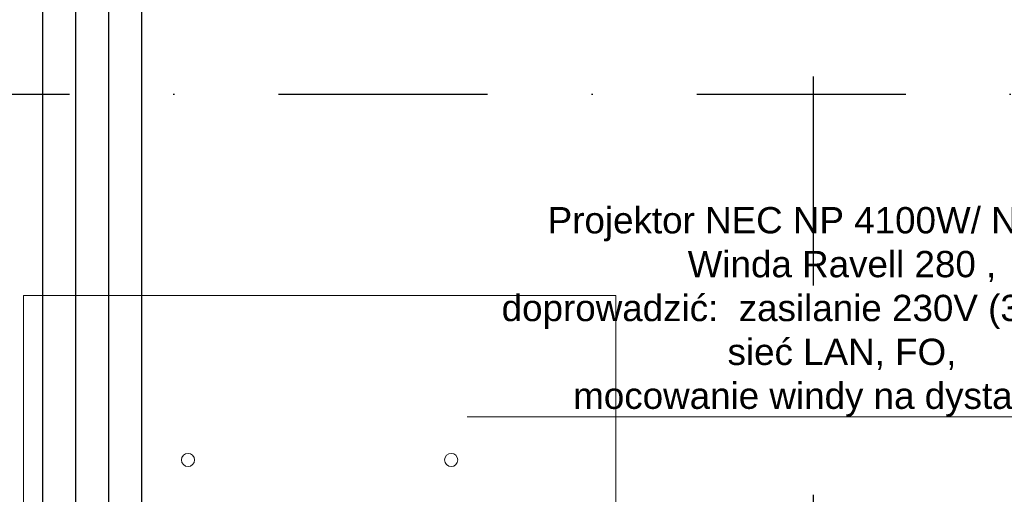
# Model space of a CAD drawing. Header units: centimetres. Extents: x -10702 to 24628, y -4437 to 19798.
# Tile 61 of 92: x 12619 to 12918, y 9078 to 9223. Entities that reach past the tile are written whole.
import ezdxf

# ---------------------------------------------------------------- set-up
doc = ezdxf.new("R2010")
doc.units = ezdxf.units.CM
doc.linetypes.add('Osie rzutów$0$DASHDOT2', pattern=[12.7, 6.35, -3.175, 0, -3.175])
for name, color, linetype, lineweight in [('KJP_CT_kk_powrót', 30, '04_CT_KOMF_POW', 25), ('KJP_CT_kk_zasil', 30, '04_CT_KOMF_ZAS', 25), ('KJP_WL_kk zasil', 150, '04_WL_KOMF_ZAS', 25), ('KJP_WL_kk_powr', 150, '04_WL_KOMF_POW', 25), ('RYSUNKOWE_NIEDRUK', 8, 'Continuous', 9), ('SU Lampy kwadratowe  -05$0$ARCH_SUFITY_PODWIESZANE', 8, 'Continuous', 9), ('SYSTEMY AV', 8, 'Continuous', 13)]:
    doc.layers.add(name, color=color, linetype=linetype, lineweight=lineweight)
doc.layers.add('Osie rzutów$0$ARCH_INFO_OSIE_IST', color=8, linetype='Osie rzutów$0$DASHDOT2')
doc.layers.add('Osie rzutów$0$ARCH_INFO_OSIE_OPISY_IST', color=8, linetype='Continuous')
doc.styles.add('-1 sale konferencyjne$0$Arial', font='arial.ttf')
doc.linetypes.add('04_CT_KOMF_POW', pattern='A,100,-15,["CTKp",Standard,S=10,R=0,X=-10,Y=-5],-35', length=150)
doc.linetypes.add('04_CT_KOMF_ZAS', pattern='A,100,-15,["CTKz",Standard,S=10,R=0,X=-10,Y=-5],-35', length=150)
doc.linetypes.add('04_WL_KOMF_POW', pattern='A,100,-15,["WLKp",Standard,S=10,R=0,X=-10,Y=-5],-35', length=150)
doc.linetypes.add('04_WL_KOMF_ZAS', pattern='A,100,-15,["WLKz",Standard,S=10,R=0,X=-10,Y=-5],-35', length=150)

# ---------------------------------------------------------------- blocks, each defined once
blk = doc.blocks.new('Osie rzutów')
at = {"layer": 'Osie rzutów$0$ARCH_INFO_OSIE_IST', "ltscale": 10}
for p, q in [((12860, 12510), (12860, 4623.26)), ((4436.04, 9200), (15156.54, 9200))]:
    blk.add_line(p, q, dxfattribs=at)
blk = doc.blocks.new('SU Lampy kwadratowe  -05')
at = {"layer": 'SU Lampy kwadratowe  -05$0$ARCH_SUFITY_PODWIESZANE'}
blk.add_lwpolyline([(12620, 9138.86), (12800, 9138.86), (12800, 8958.86), (12620, 8958.86)], close=True, dxfattribs=at)
for centre in [(12670, 9088.86), (12750, 9088.86)]:
    blk.add_circle(centre, 2, dxfattribs=at)
blk = doc.blocks.new('A$C59BE0B33')
at = {"layer": 'SYSTEMY AV'}
blk.add_line((-705.157, 4101.924), (-509.758, 4101.997), dxfattribs=at)
at = {"layer": 'SYSTEMY AV', "insert": (-591.253, 4101.967), "char_height": 20, "width": 224.13601, "attachment_point": 8, "style": '-1 sale konferencyjne$0$Arial'}
blk.add_mtext('\\P{\\H0.4x;Projektor NEC NP 4100W/ NP08ZL, \\PWinda Ravell 280 , \\Pdoprowadzić:  zasilanie 230V (3 gniazda), sieć LAN, FO,\\Pmocowanie windy na dystansach }', dxfattribs=at)

msp = doc.modelspace()

# ---------------------------------------------------------------- linework, layer by layer
at = {"layer": 'KJP_CT_kk_powrót'}
msp.add_line((12635.918, 8744.305), (12635.918, 9272.286), dxfattribs=at)
at = {"layer": 'KJP_CT_kk_zasil'}
msp.add_line((12625.918, 8734.305), (12625.918, 9287.286), dxfattribs=at)
at = {"layer": 'KJP_WL_kk zasil'}
msp.add_line((12645.918, 8754.305), (12645.918, 9257.539), dxfattribs=at)
at = {"layer": 'KJP_WL_kk_powr'}
msp.add_line((12655.918, 8764.305), (12655.918, 9241.983), dxfattribs=at)

# ---------------------------------------------------------------- block references
at = {"layer": 'Osie rzutów$0$ARCH_INFO_OSIE_OPISY_IST'}
msp.add_blockref('Osie rzutów', (0, 0), dxfattribs=at)
at = {"layer": 'RYSUNKOWE_NIEDRUK', "lineweight": 13}
msp.add_blockref('A$C59BE0B33', (13460, 5000), dxfattribs=at)
msp.add_blockref('A$C59BE0B33', (13460, 5000), dxfattribs=at)
at = {"layer": 'SU Lampy kwadratowe  -05$0$ARCH_SUFITY_PODWIESZANE'}
msp.add_blockref('SU Lampy kwadratowe  -05', (0, 0), dxfattribs=at)

doc.saveas('drawing.dxf')
